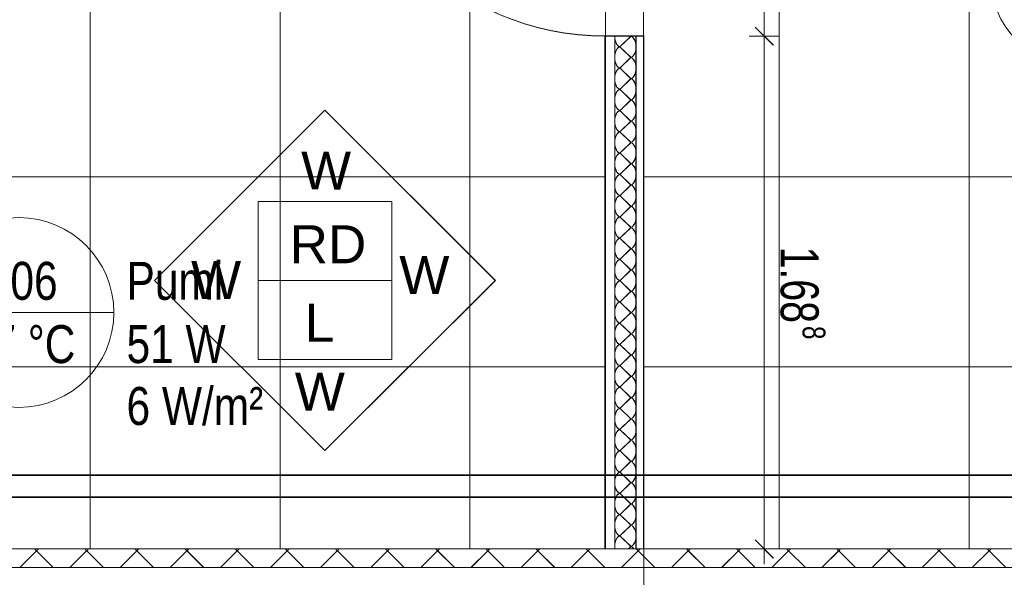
# Model space of a CAD drawing. Extents: x 229 to 926, y 37 to 878.
# Tile 156 of 162: x 574 to 638, y 666 to 703. Entities that reach past the tile are written whole.
import ezdxf
from ezdxf.lldxf.tags import DXFTag

# ---------------------------------------------------------------- set-up
doc = ezdxf.new("R2010")
doc.units = 0
doc.layers.get('0').update_dxf_attribs({"lineweight": 13})
doc.layers.add('A_BI_Innenwand', color=7, linetype='Continuous', lineweight=18, true_color=0x80ff80, plot=False)
doc.layers.add('A_BI_Tuer', color=7, linetype='Continuous', lineweight=18, true_color=0xbdbbbb, plot=False)
for name, color, linetype, lineweight, true_color in [('A_BI_Raum', 1, 'Continuous', 18, 0xff0000), ('H_BI_Ruecklauf', 5, 'fein_strichliert', 35, 0x0000ff), ('H_BI_Vorlauf', 7, 'Continuous', 35, 0xed0e24)]:
    doc.layers.add(name, color=color, linetype=linetype, lineweight=lineweight, true_color=true_color)
for name, color, linetype, lineweight in [('Beschriftung', 7, 'Continuous', 25), ('Beschriftung-A03ENIVII0', 7, 'Continuous', 25), ('Deckenspiegel', 7, 'Continuous', 25), ('Fullfläche', 7, 'Continuous', 25), ('Fullfläche-A03ENIVQI0', 7, 'Continuous', 25), ('H_BI_Heizkoerpertext', 7, 'Continuous', 25), ('Maßlinien', 7, 'Continuous', 25), ('Maßlinien-A03ENIVNI0', 7, 'Continuous', 25), ('Türen', 7, 'Continuous', 25), ('Türen-A03ENIVLI0', 7, 'Continuous', 25), ('Wände', 7, 'Continuous', 25), ('Wände-A03ENIVMI0', 7, 'Continuous', 25)]:
    doc.layers.add(name, color=color, linetype=linetype, lineweight=lineweight)
doc.styles.get("Standard").update_dxf_attribs({"font": 'arial.ttf'})
tags = doc.linetypes.add('fein_strichliert', pattern=[4, 1, -2, 1]).pattern_tags.tags
tags[8:9] = [DXFTag(74, 4), DXFTag(75, 0), DXFTag(340, '0'), DXFTag(46, 0.0), DXFTag(50, 0.0), DXFTag(44, 0.0), DXFTag(45, 0.0)]
tags[6:7] = [DXFTag(74, 4), DXFTag(75, 0), DXFTag(340, '0'), DXFTag(46, 0.0), DXFTag(50, 0.0), DXFTag(44, 0.0), DXFTag(45, 0.0)]
tags[4:5] = [DXFTag(74, 4), DXFTag(75, 0), DXFTag(340, '0'), DXFTag(46, 0.0), DXFTag(50, 0.0), DXFTag(44, 0.0), DXFTag(45, 0.0)]

# ---------------------------------------------------------------- blocks, each defined once
blk = doc.blocks.new('Referenz-A03ENIVGI0', base_point=(255.728, 66.032))
at = {"layer": 'Beschriftung', "color": 0, "lineweight": -2}
for p, q in [((582.501, 685.533), (593.716, 696.744)), ((593.716, 696.744), (604.928, 685.529)), ((589.314, 685.531), (589.315, 690.731)), ((589.315, 690.731), (598.115, 690.73)), ((598.115, 690.73), (598.114, 685.53)), ((593.713, 674.318), (582.501, 685.533)), ((598.114, 685.53), (589.314, 685.531)), ((589.314, 680.331), (589.314, 685.531)), ((604.928, 685.529), (593.713, 674.318)), ((598.114, 685.53), (598.114, 680.33)), ((598.114, 680.33), (589.314, 680.331))]:
    blk.add_line(p, q, dxfattribs=at)
at = {"layer": 'Fullfläche', "color": 0, "lineweight": -2}
for p, q in [((613.837, 701.597), (613.137, 700.925)), ((613.137, 700.897), (613.837, 700.225)), ((613.837, 700.197), (613.137, 699.525)), ((613.137, 699.497), (613.837, 698.825)), ((613.837, 698.797), (613.137, 698.125)), ((613.137, 698.097), (613.837, 697.425)), ((613.837, 697.397), (613.137, 696.725)), ((613.137, 696.697), (613.837, 696.025)), ((613.837, 695.997), (613.137, 695.325)), ((613.137, 695.297), (613.837, 694.625)), ((613.837, 694.597), (613.137, 693.925)), ((613.137, 693.897), (613.837, 693.225)), ((613.837, 693.197), (613.137, 692.525)), ((613.137, 692.497), (613.837, 691.825)), ((613.837, 691.797), (613.137, 691.125)), ((613.137, 691.097), (613.837, 690.425)), ((613.837, 690.397), (613.137, 689.725)), ((613.137, 689.697), (613.837, 689.025)), ((613.837, 688.997), (613.137, 688.325)), ((613.137, 688.297), (613.837, 687.625)), ((613.837, 687.597), (613.137, 686.925)), ((613.137, 686.897), (613.837, 686.225)), ((613.837, 686.197), (613.137, 685.525)), ((613.137, 685.497), (613.837, 684.825)), ((613.837, 684.797), (613.137, 684.125)), ((613.137, 684.097), (613.837, 683.425)), ((613.837, 683.397), (613.137, 682.725)), ((613.137, 682.697), (613.837, 682.025)), ((613.837, 681.997), (613.137, 681.324)), ((613.137, 681.297), (613.837, 680.625)), ((613.837, 680.597), (613.137, 679.925)), ((613.137, 679.897), (613.837, 679.225)), ((613.837, 679.196), (613.137, 678.524)), ((613.137, 678.497), (613.837, 677.825)), ((613.837, 677.796), (613.137, 677.124)), ((613.137, 677.096), (613.837, 676.424)), ((613.837, 676.396), (613.137, 675.724)), ((613.137, 675.697), (613.837, 675.025)), ((613.837, 674.996), (613.137, 674.324)), ((613.137, 674.296), (613.837, 673.624)), ((613.837, 673.596), (613.137, 672.924)), ((613.137, 672.896), (613.837, 672.224)), ((613.837, 672.196), (613.137, 671.524)), ((613.137, 671.496), (613.837, 670.824)), ((613.837, 670.796), (613.137, 670.124)), ((613.137, 670.096), (613.837, 669.424)), ((613.837, 669.396), (613.137, 668.724)), ((613.137, 668.696), (613.837, 668.024)), ((574.727, 667.718), (573.631, 666.622)), ((574.603, 667.845), (574.727, 667.722)), ((574.857, 667.845), (574.733, 667.722)), ((574.733, 667.718), (575.829, 666.622)), ((578.027, 667.718), (576.931, 666.621)), ((577.903, 667.845), (578.027, 667.722)), ((578.157, 667.845), (578.033, 667.722)), ((578.033, 667.718), (579.13, 666.621)), ((581.327, 667.718), (580.231, 666.621)), ((581.203, 667.845), (581.327, 667.722)), ((581.457, 667.845), (581.333, 667.722)), ((581.333, 667.718), (582.43, 666.621)), ((584.627, 667.719), (583.53, 666.621)), ((584.504, 667.845), (584.627, 667.722)), ((584.757, 667.845), (584.633, 667.722)), ((584.633, 667.719), (585.731, 666.62)), ((587.927, 667.719), (586.83, 666.62)), ((587.803, 667.845), (587.927, 667.722)), ((588.057, 667.845), (587.934, 667.722)), ((587.934, 667.719), (589.031, 666.62)), ((591.227, 667.719), (590.129, 666.62)), ((591.104, 667.845), (591.227, 667.722)), ((591.357, 667.845), (591.234, 667.722)), ((591.234, 667.719), (592.331, 666.62)), ((594.527, 667.719), (593.429, 666.619)), ((594.404, 667.845), (594.527, 667.722)), ((594.657, 667.845), (594.534, 667.722)), ((594.534, 667.719), (595.632, 666.619)), ((597.827, 667.719), (596.729, 666.619)), ((597.704, 667.845), (597.827, 667.722)), ((597.957, 667.845), (597.834, 667.722)), ((597.834, 667.719), (598.932, 666.619)), ((601.127, 667.719), (600.028, 666.619)), ((601.004, 667.845), (601.127, 667.722)), ((601.257, 667.845), (601.134, 667.722)), ((601.134, 667.719), (602.233, 666.618)), ((604.427, 667.719), (603.328, 666.618)), ((604.304, 667.845), (604.427, 667.722)), ((604.557, 667.845), (604.434, 667.722)), ((604.434, 667.719), (605.533, 666.618)), ((607.727, 667.719), (606.627, 666.618)), ((607.604, 667.845), (607.727, 667.722)), ((607.857, 667.845), (607.734, 667.722)), ((607.734, 667.719), (608.834, 666.618)), ((611.027, 667.719), (609.927, 666.618)), ((610.904, 667.845), (611.027, 667.722)), ((611.157, 667.845), (611.034, 667.722)), ((611.034, 667.719), (612.134, 666.617)), ((614.327, 667.719), (613.227, 666.617)), ((613.837, 667.996), (613.716, 667.88)), ((614.204, 667.845), (614.327, 667.722)), ((614.457, 667.845), (614.334, 667.722)), ((614.334, 667.719), (615.435, 666.617)), ((617.627, 667.719), (616.526, 666.617)), ((617.504, 667.845), (617.627, 667.722)), ((617.757, 667.845), (617.634, 667.722)), ((617.634, 667.719), (618.735, 666.616)), ((620.927, 667.719), (619.826, 666.616)), ((620.804, 667.845), (620.927, 667.722)), ((621.057, 667.845), (620.934, 667.722)), ((620.934, 667.719), (622.036, 666.616)), ((624.227, 667.719), (623.125, 666.616)), ((624.104, 667.845), (624.227, 667.722)), ((624.357, 667.845), (624.234, 667.722)), ((624.234, 667.719), (625.336, 666.616)), ((627.527, 667.719), (626.425, 666.616)), ((627.404, 667.845), (627.527, 667.722)), ((627.657, 667.845), (627.534, 667.722)), ((627.534, 667.719), (628.637, 666.615)), ((630.827, 667.719), (629.725, 666.615)), ((630.704, 667.845), (630.827, 667.722)), ((630.957, 667.845), (630.834, 667.722)), ((630.834, 667.719), (631.937, 666.615)), ((634.127, 667.719), (633.024, 666.615)), ((634.004, 667.845), (634.127, 667.722)), ((634.257, 667.845), (634.134, 667.722)), ((634.134, 667.719), (635.237, 666.614)), ((637.427, 667.719), (636.324, 666.614)), ((637.305, 667.845), (637.427, 667.722)), ((637.557, 667.845), (637.434, 667.722)), ((637.434, 667.719), (638.538, 666.614))]:
    blk.add_line(p, q, dxfattribs=at)
for centre, start_param, end_param in [((613.137, 701.611), 4.712389, 6.283185), ((613.837, 700.911), 0, 3.141593), ((613.137, 700.211), 3.141593, 4.712389), ((613.137, 700.211), 4.712389, 6.283185), ((613.837, 699.511), 0, 3.141593), ((613.137, 698.811), 3.141593, 4.712389), ((613.137, 698.811), 4.712389, 6.283185), ((613.837, 698.111), 0, 3.141593), ((613.137, 697.411), 3.141593, 4.712389), ((613.137, 697.411), 4.712389, 6.283185), ((613.837, 696.711), 0, 3.141593), ((613.137, 696.011), 3.141593, 4.712389), ((613.137, 696.011), 4.712389, 6.283185), ((613.837, 695.311), 0, 3.141593), ((613.137, 694.611), 3.141593, 4.712389), ((613.137, 694.611), 4.712389, 6.283185), ((613.837, 693.911), 0, 3.141593), ((613.137, 693.211), 3.141593, 4.712389), ((613.137, 693.211), 4.712389, 6.283185), ((613.837, 692.511), 0, 3.141593), ((613.137, 691.811), 3.141593, 4.712389), ((613.137, 691.811), 4.712389, 6.283185), ((613.837, 691.111), 0, 3.141593), ((613.137, 690.411), 3.141593, 4.712389), ((613.137, 690.411), 4.712389, 6.283185), ((613.837, 689.711), 0, 3.141593), ((613.137, 689.011), 3.141593, 4.712389), ((613.137, 689.011), 4.712389, 6.283185), ((613.837, 688.311), 0, 3.141593), ((613.137, 687.611), 3.141593, 4.712389), ((613.137, 687.611), 4.712389, 6.283185), ((613.837, 686.911), 0, 3.141593), ((613.137, 686.211), 3.141593, 4.712389), ((613.137, 686.211), 4.712389, 6.283185), ((613.837, 685.511), 0, 3.141593), ((613.137, 684.811), 3.141593, 4.712389), ((613.137, 684.811), 4.712389, 6.283185), ((613.837, 684.111), 0, 3.141593), ((613.137, 683.411), 3.141593, 4.712389), ((613.137, 683.411), 4.712389, 6.283185), ((613.837, 682.71), 0, 3.141593), ((613.137, 682.011), 3.141593, 4.712389), ((613.137, 682.011), 4.712389, 6.283185), ((613.837, 681.311), 0, 3.141593), ((613.137, 680.611), 3.141593, 4.712389), ((613.137, 680.611), 4.712389, 6.283185), ((613.837, 679.911), 0, 3.141593), ((613.137, 679.211), 3.141593, 4.712389), ((613.137, 679.211), 4.712389, 6.283185), ((613.837, 678.51), 0, 3.141593), ((613.137, 677.81), 3.141593, 4.712389), ((613.137, 677.81), 4.712389, 6.283185), ((613.837, 677.111), 0, 3.141593), ((613.137, 676.411), 3.141593, 4.712389), ((613.137, 676.411), 4.712389, 6.283185), ((613.837, 675.71), 0, 3.141593), ((613.137, 675.01), 3.141593, 4.712389), ((613.137, 675.01), 4.712389, 6.283185), ((613.837, 674.311), 0, 3.141593), ((613.137, 673.61), 3.141593, 4.712389), ((613.137, 673.61), 4.712389, 6.283185), ((613.837, 672.91), 0, 3.141593), ((613.137, 672.21), 3.141593, 4.712389), ((613.137, 672.21), 4.712389, 6.283185), ((613.837, 671.51), 0, 3.141593), ((613.137, 670.81), 3.141593, 4.712389), ((613.137, 670.81), 4.712389, 6.283185), ((613.837, 670.11), 0, 3.141593), ((613.137, 669.41), 3.141593, 4.712389), ((613.137, 669.41), 4.712389, 6.283185), ((613.837, 668.71), 0, 3.141593), ((613.137, 668.01), 3.141593, 4.712389), ((613.137, 668.01), 4.712389, 4.903053), ((613.837, 667.31), 2.551385, 3.141593)]:
    blk.add_ellipse(centre, major_axis=(0, -0.686), ratio=0.5, start_param=start_param, end_param=end_param, dxfattribs=at)
at = {"layer": 'Maßlinien', "color": 0, "lineweight": -2}
for p, q in [((622.627, 701.611), (622.627, 719.31)), ((623.227, 701.011), (622.027, 702.211)), ((622.627, 701.611), (621.627, 701.611)), ((622.627, 701.611), (623.627, 701.611)), ((622.627, 693.241), (622.627, 701.611)), ((622.627, 689.181), (622.627, 693.241)), ((622.627, 667.845), (622.627, 689.181)), ((623.227, 667.245), (622.027, 668.445)), ((622.627, 667.845), (621.627, 667.845)), ((622.627, 667.845), (623.627, 667.845)), ((622.627, 667.845), (622.627, 666.845))]:
    blk.add_line(p, q, dxfattribs=at)
at = {"layer": 'Türen', "color": 0, "lineweight": -2}
blk.add_ellipse((612.187, 719.311), major_axis=(-17.7, 0), ratio=1, start_param=0, end_param=1.570796, dxfattribs=at)
at = {"layer": 'Wände', "color": 0, "lineweight": -2}
for p, q in [((612.187, 701.611), (614.687, 701.611)), ((612.187, 701.611), (612.187, 667.845)), ((612.787, 701.611), (612.787, 667.845)), ((614.187, 667.845), (614.187, 701.611)), ((614.687, 667.845), (614.687, 701.611)), ((552.835, 667.845), (612.187, 667.845)), ((673.231, 667.845), (612.187, 667.845)), ((614.687, 667.845), (614.687, 667.845)), ((674.037, 666.61), (549.335, 666.625))]:
    blk.add_line(p, q, dxfattribs=at)
at = {"layer": 'Beschriftung', "color": 0, "lineweight": -2, "char_height": 2.50002, "attachment_point": 1, "rotation": 359.99316}
for s, insert in [('{\\fArial;W}', (592.143, 694.015)), ('{\\fArial;RD}', (591.39, 689.158)), ('{\\fArial;W}', (598.608, 687.133)), ('{\\fArial;W}', (584.902, 686.804)), ('{\\fArial;L}', (592.39, 683.99)), ('{\\fArial;W}', (591.729, 679.457))]:
    blk.add_mtext(s, dxfattribs=dict(at, insert=insert))
at = {"layer": 'Maßlinien', "color": 0, "lineweight": -2, "attachment_point": 1, "rotation": 270.00001}
for s, insert, char_height in [('{\\W0.74;\\fArial;1.68}', (626.21, 687.755), 2.50002), ('{\\W0.76;\\fArial;8}', (626.652, 682.526), 1.50001)]:
    blk.add_mtext(s, dxfattribs=dict(at, insert=insert, char_height=char_height))
blk = doc.blocks.new('Referenz-A03ENIVUI0', base_point=(281.599, 66.032))
at = {"layer": 'Beschriftung-A03ENIVII0', "color": 0, "lineweight": -2}
for p, q in [((582.499, 685.533), (593.714, 696.745)), ((593.714, 696.745), (604.925, 685.53)), ((589.312, 685.532), (589.313, 690.732)), ((589.313, 690.732), (598.113, 690.731)), ((598.113, 690.731), (598.112, 685.531)), ((593.71, 674.318), (582.499, 685.533)), ((589.311, 680.332), (589.312, 685.532)), ((598.112, 685.531), (589.312, 685.532)), ((604.925, 685.53), (593.71, 674.318)), ((598.112, 685.531), (598.111, 680.331)), ((598.111, 680.331), (589.311, 680.332))]:
    blk.add_line(p, q, dxfattribs=at)
at = {"layer": 'Deckenspiegel', "color": 0, "lineweight": -2}
for p, q in [((578.258, 667.846), (578.259, 729.311)), ((590.758, 667.846), (590.759, 729.311)), ((603.258, 667.846), (603.259, 729.311)), ((612.184, 729.311), (612.184, 667.846)), ((614.682, 667.846), (614.682, 729.311)), ((623.608, 667.846), (623.608, 729.311)), ((636.108, 667.846), (636.108, 729.311)), ((556.833, 692.346), (612.184, 692.346)), ((614.682, 692.346), (670.033, 692.346)), ((556.833, 679.846), (612.184, 679.846)), ((614.682, 679.846), (670.033, 679.846)), ((612.184, 667.846), (556.833, 667.846)), ((670.033, 667.846), (614.682, 667.846))]:
    blk.add_line(p, q, dxfattribs=at)
at = {"layer": 'Fullfläche-A03ENIVQI0', "color": 0, "lineweight": -2}
for p, q in [((613.834, 701.597), (613.134, 700.925)), ((613.134, 700.897), (613.834, 700.225)), ((613.834, 700.197), (613.134, 699.525)), ((613.134, 699.497), (613.834, 698.825)), ((613.834, 698.797), (613.134, 698.125)), ((613.134, 698.097), (613.834, 697.425)), ((613.834, 697.397), (613.134, 696.725)), ((613.134, 696.697), (613.834, 696.025)), ((613.834, 695.997), (613.134, 695.325)), ((613.134, 695.297), (613.834, 694.625)), ((613.834, 694.597), (613.134, 693.925)), ((613.134, 693.897), (613.834, 693.225)), ((613.834, 693.197), (613.134, 692.525)), ((613.134, 692.497), (613.834, 691.825)), ((613.834, 691.797), (613.134, 691.125)), ((613.134, 691.097), (613.834, 690.425)), ((613.834, 690.397), (613.134, 689.725)), ((613.134, 689.697), (613.834, 689.025)), ((613.834, 688.997), (613.134, 688.325)), ((613.134, 688.297), (613.834, 687.625)), ((613.834, 687.597), (613.134, 686.925)), ((613.134, 686.897), (613.834, 686.225)), ((613.834, 686.197), (613.134, 685.525)), ((613.134, 685.497), (613.834, 684.825)), ((613.834, 684.797), (613.134, 684.125)), ((613.134, 684.097), (613.834, 683.425)), ((613.834, 683.397), (613.134, 682.725)), ((613.134, 682.697), (613.834, 682.025)), ((613.834, 681.997), (613.134, 681.325)), ((613.134, 681.297), (613.834, 680.625)), ((613.834, 680.597), (613.134, 679.925)), ((613.134, 679.897), (613.834, 679.225)), ((613.834, 679.197), (613.134, 678.525)), ((613.134, 678.497), (613.834, 677.825)), ((613.834, 677.797), (613.134, 677.125)), ((613.134, 677.097), (613.834, 676.425)), ((613.834, 676.397), (613.134, 675.725)), ((613.134, 675.697), (613.834, 675.025)), ((613.834, 674.997), (613.134, 674.325)), ((613.134, 674.297), (613.834, 673.625)), ((613.834, 673.597), (613.134, 672.925)), ((613.134, 672.897), (613.834, 672.225)), ((613.834, 672.197), (613.134, 671.525)), ((613.134, 671.497), (613.834, 670.825)), ((613.834, 670.797), (613.134, 670.125)), ((613.134, 670.097), (613.834, 669.425)), ((613.834, 669.397), (613.134, 668.725)), ((613.134, 668.697), (613.834, 668.025)), ((574.725, 667.719), (573.629, 666.623)), ((574.601, 667.846), (574.725, 667.723)), ((574.855, 667.846), (574.731, 667.723)), ((574.731, 667.719), (575.827, 666.622)), ((578.024, 667.719), (576.929, 666.622)), ((577.901, 667.846), (578.024, 667.723)), ((578.155, 667.846), (578.031, 667.723)), ((578.031, 667.719), (579.127, 666.622)), ((581.325, 667.719), (580.228, 666.622)), ((581.201, 667.846), (581.325, 667.723)), ((581.455, 667.846), (581.331, 667.723)), ((581.331, 667.719), (582.428, 666.622)), ((584.625, 667.719), (583.528, 666.621)), ((584.501, 667.846), (584.625, 667.723)), ((584.754, 667.846), (584.631, 667.723)), ((584.631, 667.719), (585.728, 666.621)), ((587.924, 667.719), (586.827, 666.621)), ((587.801, 667.846), (587.924, 667.723)), ((588.055, 667.846), (587.931, 667.723)), ((587.931, 667.719), (589.029, 666.621)), ((591.225, 667.719), (590.127, 666.621)), ((591.101, 667.846), (591.225, 667.723)), ((591.354, 667.846), (591.231, 667.723)), ((591.231, 667.719), (592.329, 666.62)), ((594.524, 667.719), (593.426, 666.62)), ((594.401, 667.846), (594.524, 667.723)), ((594.654, 667.846), (594.531, 667.723)), ((594.531, 667.719), (595.629, 666.62)), ((597.825, 667.719), (596.726, 666.62)), ((597.701, 667.846), (597.825, 667.723)), ((597.954, 667.846), (597.831, 667.723)), ((597.831, 667.719), (598.93, 666.62)), ((601.124, 667.719), (600.026, 666.619)), ((601.001, 667.846), (601.124, 667.723)), ((601.254, 667.846), (601.131, 667.723)), ((601.131, 667.719), (602.23, 666.619)), ((604.424, 667.719), (603.325, 666.619)), ((604.301, 667.846), (604.424, 667.723)), ((604.554, 667.846), (604.431, 667.723)), ((604.431, 667.719), (605.531, 666.619)), ((607.724, 667.719), (606.625, 666.619)), ((607.601, 667.846), (607.724, 667.723)), ((607.854, 667.846), (607.731, 667.723)), ((607.731, 667.719), (608.831, 666.618)), ((611.024, 667.72), (609.924, 666.618)), ((610.901, 667.846), (611.024, 667.723)), ((611.154, 667.846), (611.031, 667.723)), ((611.031, 667.72), (612.132, 666.618)), ((614.324, 667.72), (613.224, 666.618)), ((613.834, 667.997), (613.713, 667.881)), ((614.201, 667.846), (614.324, 667.723)), ((614.454, 667.846), (614.331, 667.723)), ((614.331, 667.72), (615.432, 666.618)), ((617.624, 667.72), (616.523, 666.618)), ((617.501, 667.846), (617.624, 667.723)), ((617.754, 667.846), (617.631, 667.723)), ((617.631, 667.72), (618.732, 666.617)), ((620.924, 667.72), (619.823, 666.617)), ((620.801, 667.846), (620.924, 667.723)), ((621.054, 667.846), (620.931, 667.723)), ((620.931, 667.72), (622.033, 666.617)), ((624.224, 667.72), (623.123, 666.617)), ((624.101, 667.846), (624.224, 667.723)), ((624.354, 667.846), (624.231, 667.723)), ((624.231, 667.72), (625.333, 666.616)), ((627.524, 667.72), (626.422, 666.616)), ((627.401, 667.846), (627.524, 667.723)), ((627.654, 667.846), (627.531, 667.723)), ((627.531, 667.72), (628.634, 666.616)), ((630.824, 667.72), (629.722, 666.616)), ((630.701, 667.846), (630.824, 667.723)), ((630.954, 667.846), (630.831, 667.723)), ((630.831, 667.72), (631.934, 666.616)), ((634.124, 667.72), (633.021, 666.616)), ((634.002, 667.846), (634.124, 667.723)), ((634.254, 667.846), (634.131, 667.723)), ((634.131, 667.72), (635.234, 666.615)), ((637.424, 667.72), (636.321, 666.615)), ((637.302, 667.846), (637.424, 667.723)), ((637.554, 667.846), (637.431, 667.723)), ((637.431, 667.72), (638.535, 666.615))]:
    blk.add_line(p, q, dxfattribs=at)
for centre, start_param, end_param in [((613.134, 701.611), 4.712389, 6.283185), ((613.834, 700.911), 0, 3.141593), ((613.134, 700.211), 3.141593, 4.712389), ((613.134, 700.211), 4.712389, 6.283185), ((613.834, 699.511), 0, 3.141593), ((613.134, 698.811), 3.141593, 4.712389), ((613.134, 698.811), 4.712389, 6.283185), ((613.834, 698.111), 0, 3.141593), ((613.134, 697.411), 3.141593, 4.712389), ((613.134, 697.411), 4.712389, 6.283185), ((613.834, 696.711), 0, 3.141593), ((613.134, 696.011), 3.141593, 4.712389), ((613.134, 696.011), 4.712389, 6.283185), ((613.834, 695.311), 0, 3.141593), ((613.134, 694.611), 3.141593, 4.712389), ((613.134, 694.611), 4.712389, 6.283185), ((613.834, 693.911), 0, 3.141593), ((613.134, 693.211), 3.141593, 4.712389), ((613.134, 693.211), 4.712389, 6.283185), ((613.834, 692.511), 0, 3.141593), ((613.134, 691.811), 3.141593, 4.712389), ((613.134, 691.811), 4.712389, 6.283185), ((613.834, 691.111), 0, 3.141593), ((613.134, 690.411), 3.141593, 4.712389), ((613.134, 690.411), 4.712389, 6.283185), ((613.834, 689.711), 0, 3.141593), ((613.134, 689.011), 3.141593, 4.712389), ((613.134, 689.011), 4.712389, 6.283185), ((613.834, 688.311), 0, 3.141593), ((613.134, 687.611), 3.141593, 4.712389), ((613.134, 687.611), 4.712389, 6.283185), ((613.834, 686.911), 0, 3.141593), ((613.134, 686.211), 3.141593, 4.712389), ((613.134, 686.211), 4.712389, 6.283185), ((613.834, 685.511), 0, 3.141593), ((613.134, 684.811), 3.141593, 4.712389), ((613.134, 684.811), 4.712389, 6.283185), ((613.834, 684.111), 0, 3.141593), ((613.134, 683.411), 3.141593, 4.712389), ((613.134, 683.411), 4.712389, 6.283185), ((613.834, 682.711), 0, 3.141593), ((613.134, 682.011), 3.141593, 4.712389), ((613.134, 682.011), 4.712389, 6.283185), ((613.834, 681.311), 0, 3.141593), ((613.134, 680.611), 3.141593, 4.712389), ((613.134, 680.611), 4.712389, 6.283185), ((613.834, 679.911), 0, 3.141593), ((613.134, 679.211), 3.141593, 4.712389), ((613.134, 679.211), 4.712389, 6.283185), ((613.834, 678.511), 0, 3.141593), ((613.134, 677.811), 3.141593, 4.712389), ((613.134, 677.811), 4.712389, 6.283185), ((613.834, 677.111), 0, 3.141593), ((613.134, 676.411), 3.141593, 4.712389), ((613.134, 676.411), 4.712389, 6.283185), ((613.834, 675.711), 0, 3.141593), ((613.134, 675.011), 3.141593, 4.712389), ((613.134, 675.011), 4.712389, 6.283185), ((613.834, 674.311), 0, 3.141593), ((613.134, 673.611), 3.141593, 4.712389), ((613.134, 673.611), 4.712389, 6.283185), ((613.834, 672.911), 0, 3.141593), ((613.134, 672.211), 3.141593, 4.712389), ((613.134, 672.211), 4.712389, 6.283185), ((613.834, 671.511), 0, 3.141593), ((613.134, 670.811), 3.141593, 4.712389), ((613.134, 670.811), 4.712389, 6.283185), ((613.834, 670.111), 0, 3.141593), ((613.134, 669.411), 3.141593, 4.712389), ((613.134, 669.411), 4.712389, 6.283185), ((613.834, 668.711), 0, 3.141593), ((613.134, 668.011), 3.141593, 4.712389), ((613.134, 668.011), 4.712389, 4.903053), ((613.834, 667.311), 2.551385, 3.141593)]:
    blk.add_ellipse(centre, major_axis=(0, -0.686), ratio=0.5, start_param=start_param, end_param=end_param, dxfattribs=at)
at = {"layer": 'Maßlinien-A03ENIVNI0', "color": 0, "lineweight": -2}
for p, q in [((622.625, 701.611), (622.625, 719.31)), ((623.225, 701.011), (622.025, 702.211)), ((622.625, 701.611), (621.625, 701.611)), ((622.625, 701.611), (623.625, 701.611)), ((622.625, 693.242), (622.625, 701.611)), ((622.625, 689.182), (622.625, 693.242)), ((622.625, 667.846), (622.625, 689.182)), ((623.225, 667.246), (622.025, 668.446)), ((622.625, 667.846), (621.625, 667.846)), ((622.625, 667.846), (623.625, 667.846)), ((622.625, 667.846), (622.625, 666.846))]:
    blk.add_line(p, q, dxfattribs=at)
at = {"layer": 'Türen-A03ENIVLI0', "color": 0, "lineweight": -2}
blk.add_ellipse((612.184, 719.311), major_axis=(-17.7, 0), ratio=1, start_param=0, end_param=1.570796, dxfattribs=at)
at = {"layer": 'Wände-A03ENIVMI0', "color": 0, "lineweight": -2}
for p, q in [((612.184, 701.611), (614.684, 701.611)), ((612.184, 701.611), (612.184, 667.846)), ((612.784, 701.611), (612.784, 667.846)), ((614.184, 667.846), (614.184, 701.611)), ((614.684, 667.846), (614.684, 701.611)), ((552.833, 667.846), (612.184, 667.846)), ((673.227, 667.846), (612.184, 667.846)), ((674.033, 666.611), (549.333, 666.626))]:
    blk.add_line(p, q, dxfattribs=at)
at = {"layer": 'Beschriftung-A03ENIVII0', "color": 0, "lineweight": -2, "char_height": 2.49999, "attachment_point": 1, "rotation": 359.99316}
for s, insert in [('{\\fArial;W}', (592.14, 694.016)), ('{\\fArial;RD}', (591.388, 689.158)), ('{\\fArial;W}', (598.605, 687.134)), ('{\\fArial;W}', (584.899, 686.804)), ('{\\fArial;L}', (592.387, 683.99)), ('{\\fArial;W}', (591.727, 679.457))]:
    blk.add_mtext(s, dxfattribs=dict(at, insert=insert))
at = {"layer": 'Maßlinien-A03ENIVNI0', "color": 0, "lineweight": -2, "attachment_point": 1, "rotation": 270.00001}
for s, insert, char_height in [('{\\W0.74;\\fArial;1.68}', (626.207, 687.756), 2.49999), ('{\\W0.76;\\fArial;8}', (626.65, 682.527), 1.5)]:
    blk.add_mtext(s, dxfattribs=dict(at, insert=insert, char_height=char_height))
blk = doc.blocks.new('Pumi-A03ENIXCI0', base_point=(566.211, 676.009))
at = {"color": 0, "linetype": 'ByBlock', "lineweight": -2, "ltscale": 0.18}
blk.add_line((567.32, 683.418), (579.82, 683.418), dxfattribs=at)
blk.add_circle((573.57, 683.418), 6.25, dxfattribs=at)
at = {"color": 0, "linetype": 'ByBlock', "lineweight": -2, "ltscale": 0.18, "char_height": 2.5, "attachment_point": 1}
for s, insert in [('{\\W0.8;\\fArial;106}', (571.455, 686.751)), ('{\\W0.8;\\fArial;Pumi}', (580.653, 686.751)), ('{\\W0.8;\\fArial;17 °C}', (570.269, 682.584)), ('{\\W0.8;\\fArial;51 W}', (580.653, 682.584)), ('{\\W0.8;\\fArial;6 W/m²}', (580.653, 678.509))]:
    blk.add_mtext(s, dxfattribs=dict(at, insert=insert))
blk = doc.blocks.new('Lager-A03ENIXEI0', base_point=(636.164, 698.166))
at = {"color": 0, "linetype": 'ByBlock', "lineweight": -2, "ltscale": 0.18}
blk.add_line((637.457, 705.709), (649.957, 705.709), dxfattribs=at)
blk.add_circle((643.707, 705.709), 6.25, dxfattribs=at)
at = {"color": 0, "linetype": 'ByBlock', "lineweight": -2, "ltscale": 0.18, "char_height": 2.5, "attachment_point": 1}
for s, insert in [('{\\W0.8;\\fArial;107}', (641.593, 709.043)), ('{\\W0.8;\\fArial;Lager}', (650.79, 709.043)), ('{\\W0.8;\\fArial;17 °C}', (640.407, 704.876)), ('{\\W0.8;\\fArial;139 W}', (650.79, 704.876)), ('{\\W0.8;\\fArial;16.4 W/m²}', (650.79, 700.801))]:
    blk.add_mtext(s, dxfattribs=dict(at, insert=insert))
blk = doc.blocks.new('Wand-A03ENIYGI0', base_point=(612.142, 662.849))
at = {"color": 0, "linetype": 'ByBlock', "lineweight": -2, "ltscale": 0.18}
for p, q in [((612.142, 729.312), (612.142, 719.328)), ((614.702, 729.312), (614.702, 719.328)), ((612.142, 701.628), (612.142, 667.849)), ((614.702, 701.628), (614.702, 662.849))]:
    blk.add_line(p, q, dxfattribs=at)
blk = doc.blocks.new('Tür-A03ENIYII0', base_point=(594.442, 701.628))
at = {"color": 0, "linetype": 'ByBlock', "lineweight": -2, "ltscale": 0.18}
for p, q in [((594.442, 719.328), (614.702, 719.328)), ((614.702, 701.628), (612.142, 701.628))]:
    blk.add_line(p, q, dxfattribs=at)
blk.add_ellipse((612.142, 719.328), major_axis=(-17.7, 0), ratio=1, start_param=0, end_param=1.570796, dxfattribs=at)
blk = doc.blocks.new('Wand-A03ENIYOI0', base_point=(549.335, 662.849))
at = {"color": 0, "linetype": 'ByBlock', "lineweight": -2, "ltscale": 0.18}
blk.add_line((549.335, 667.849), (612.142, 667.849), dxfattribs=at)
blk = doc.blocks.new('Wand-A03ENIYQI0', base_point=(614.702, 662.849))
at = {"color": 0, "linetype": 'ByBlock', "lineweight": -2, "ltscale": 0.18}
for p, q in [((614.702, 662.849), (614.702, 667.849)), ((614.702, 667.849), (670.035, 667.849)), ((614.702, 662.849), (670.035, 662.849))]:
    blk.add_line(p, q, dxfattribs=at)
blk = doc.blocks.new('Mapress Edelstahl Rohr 14401-A03ENJ42I0', base_point=(558.453, 671.455))
at = {"color": 0, "linetype": 'ByBlock', "lineweight": -2, "ltscale": 0.35}
blk.add_line((561.271, 672.698), (666.034, 672.698), dxfattribs=at)
blk = doc.blocks.new('Mapress Edelstahl Rohr 14401-A03ENJ44I0', base_point=(558.078, 669.455))
at = {"color": 0, "linetype": 'ByBlock', "lineweight": -2, "ltscale": 0.35}
blk.add_line((558.453, 671.249), (664.034, 671.249), dxfattribs=at)
blk = doc.blocks.new('Bauteilbeschriftung-A03ENJ50I0', base_point=(558.453, 682.844))
at = {"color": 0, "lineweight": -2}
for p, q in [((567.351, 716.799), (604.442, 716.799)), ((567.351, 704.799), (567.351, 716.799)), ((604.442, 716.799), (604.442, 704.799)), ((604.442, 704.799), (567.351, 704.799))]:
    blk.add_line(p, q, dxfattribs=at)
at = {"color": 0, "linetype": 'ByBlock', "lineweight": -2, "ltscale": 0.25}
blk.add_line((567.351, 704.799), (558.453, 682.844), dxfattribs=at)
at = {"color": 0, "linetype": 'ByBlock', "lineweight": -2, "ltscale": 0.25, "char_height": 2.5, "attachment_point": 1}
for s, insert in [('{\\W0.8;\\fArial;Flächenheizkörper}', (574.498, 716.049)), ('{\\W0.8;\\fArial;L: 500 H: 900 T: 62}', (574.117, 712.049)), ('{\\W0.8;\\fArial;Qist =190 Watt  ms: 3.2 kg/h}', (568.395, 708.049))]:
    blk.add_mtext(s, dxfattribs=dict(at, insert=insert))

msp = doc.modelspace()

# ---------------------------------------------------------------- block references
at = {"color": 251, "lineweight": 13, "ltscale": 0.13, "true_color": 0x606060}
for name, p in [('Referenz-A03ENIVGI0', (255.728, 66.032)), ('Referenz-A03ENIVUI0', (281.599, 66.032))]:
    msp.add_blockref(name, p, dxfattribs=at)
at = {"layer": 'A_BI_Innenwand', "ltscale": 0.18}
for name, p in [('Wand-A03ENIYGI0', (612.142, 662.849)), ('Wand-A03ENIYOI0', (549.335, 662.849)), ('Wand-A03ENIYQI0', (614.702, 662.849))]:
    msp.add_blockref(name, p, dxfattribs=at)
at = {"layer": 'A_BI_Raum', "ltscale": 0.18}
for name, p in [('Lager-A03ENIXEI0', (636.164, 698.166)), ('Pumi-A03ENIXCI0', (566.211, 676.009))]:
    msp.add_blockref(name, p, dxfattribs=at)
at = {"layer": 'A_BI_Tuer', "ltscale": 0.18}
msp.add_blockref('Tür-A03ENIYII0', (594.442, 701.628), dxfattribs=at)
at = {"layer": 'H_BI_Heizkoerpertext', "ltscale": 0.25}
msp.add_blockref('Bauteilbeschriftung-A03ENJ50I0', (558.453, 682.844), dxfattribs=at)
at = {"layer": 'H_BI_Ruecklauf', "ltscale": 0.35}
msp.add_blockref('Mapress Edelstahl Rohr 14401-A03ENJ42I0', (558.453, 671.455), dxfattribs=at)
at = {"layer": 'H_BI_Vorlauf', "ltscale": 0.35}
msp.add_blockref('Mapress Edelstahl Rohr 14401-A03ENJ44I0', (558.078, 669.455), dxfattribs=at)

doc.saveas('drawing.dxf')
